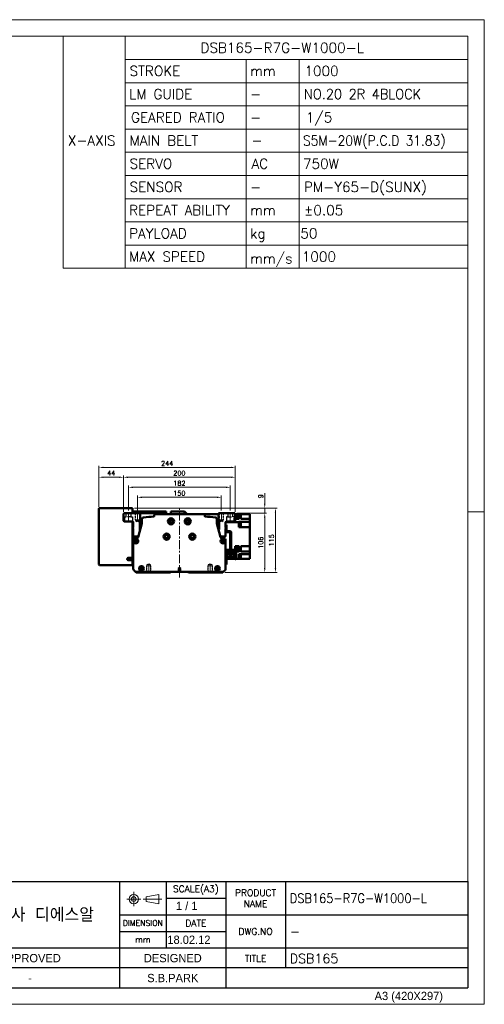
# Model space of a CAD drawing. Header units: millimetres. Extents: x 46891 to 51038, y 6223 to 10291.
# Tile 6 of 6: x 50207 to 51038, y 8529 to 10291. Entities that reach past the tile are written whole.
import ezdxf
from ezdxf.enums import TextEntityAlignment as Align

# ---------------------------------------------------------------- set-up
doc = ezdxf.new("R2010")
doc.units = ezdxf.units.MM
doc.header["$LTSCALE"] = 0.5
for name, pattern in [('CENTER', [50.8, 31.75, -6.35, 6.35, -6.35]), ('HIDDEN', [9.525, 6.35, -3.175]), ('HIDDENX2', [19.05, 12.7, -6.35])]:
    doc.linetypes.add(name, pattern=pattern)
doc.layers.get('0').update_dxf_attribs({"lineweight": 20})
for name, color, linetype, lineweight in [('1', 1, 'CENTER', 13), ('4', 4, 'Continuous', 13), ('외형선(ISO)', 7, 'Continuous', 50)]:
    doc.layers.add(name, color=color, linetype=linetype, lineweight=lineweight)
doc.layers.add('2', color=2, linetype='HIDDENX2')
doc.layers.add('3', color=3, linetype='Continuous')
doc.styles.add('ACISOGDT', font='amgdt.shx')
doc.styles.add('DSR TEXT', font='romans.shx', dxfattribs={"bigfont": 'whgtxt.shx'})
doc.styles.get("Standard").update_dxf_attribs({"font": 'romans.shx', "bigfont": 'whgtxt.shx'})
doc.dimstyles.new('DSR', dxfattribs={"dimscale": 2, "dimtxt": 3, "dimasz": 3, "dimexe": 0.5, "dimexo": 0.5, "dimgap": 0.5, "dimtad": 1, "dimdsep": 46, "dimtxsty": 'Standard', "dimcen": 2.5, "dimclrd": 4, "dimclre": 4, "dimclrt": 2, "dimadec": 0, "dimazin": 2, "dimtfac": 1, "dimtmove": 0, "dimatfit": 3, "dimfxl": 0, "dimlwd": -1, "dimlwe": -1, "dimarcsym": 0})

# ---------------------------------------------------------------- blocks, each defined once
blk = doc.blocks.new('A$C13F00394')
for p, q in [((109.11, 28.14), (105.34, 27.43)), ((105.34, 27.43), (105.34, 26.01)), ((109.11, 25.3), (109.11, 28.14)), ((-202.34, 25.67), (-191.42, 25.67)), ((-202.34, 25.3), (-191.42, 25.3)), ((105.34, 26.01), (109.11, 25.3))]:
    blk.add_line(p, q)
for radius in [1.42, 0.71]:
    blk.add_circle((101.56, 26.76), radius)
at = {"layer": '1'}
for p, q in [((103.69, 26.76), (99.44, 26.76)), ((101.56, 28.89), (101.56, 24.63)), ((104.41, 26.76), (110.04, 26.76))]:
    blk.add_line(p, q, dxfattribs=at)
at = {"layer": '3'}
for p, q in [((0, 32), (-207.68, 32)), ((0, 32), (202.32, 32)), ((0, 32), (0, 0)), ((43.43, 32), (43.43, 0)), ((97.32, 32), (97.32, 12)), ((111.32, 32), (111.32, 12)), ((129.32, 32), (129.32, 0)), ((147.32, 32), (147.32, 6)), ((202.32, 32), (202.32, 0)), ((0, 28), (25, 24)), ((43.43, 28), (0, 28)), ((25, 28), (25, 0)), ((34.7, 28), (34.7, 0)), ((111.32, 27), (129.32, 27)), ((43.43, 24), (0, 24)), ((97.32, 22), (202.32, 22)), ((43.43, 20), (0, 20)), ((43.43, 16), (0, 16)), ((97.32, 17), (129.32, 17)), ((0, 12), (129.32, 12)), ((97.32, 12), (97.32, 0)), ((129.32, 12), (202.32, 12)), ((43.43, 8), (0, 8)), ((97.32, 6), (43.43, 6)), ((129.32, 6), (97.32, 6)), ((202.32, 6), (129.32, 6)), ((43.43, 4), (0, 4)), ((0, 0), (202.32, 0))]:
    blk.add_line(p, q, dxfattribs=at)
at = {"color": 0, "style": 'DSR TEXT'}
for s, height, p in [('조립 치수 허용차', 2, (11.97, 29.02)), ('등급', 1.5, (20.77, 25.52)), ('정밀급', 1.5, (27.18, 25.37)), ('보통급', 1.3, (36.41, 25.38)), ('치수 구분', 1.5, (0.69, 24.78)), (' 0.5 초과 6 이하', 1.6, (0.56, 21.19)), (' 6 초과 30 이하', 1.6, (0.49, 17.19)), (' 30 초과 120 이하', 1.6, (0.49, 13.19)), (' 120 초과 315 이하', 1.6, (0.49, 9.19)), (' 315 초과 1000 이하', 1.6, (0.49, 5.19)), (' 1000 초과 2000 이하', 1.6, (0.49, 1.19))]:
    blk.add_text(s, height=height, dxfattribs=at).set_placement(p)
at = {"color": 7, "style": 'ACISOGDT'}
for s, p in [('APPROVED', (70.28, 8.93)), ('DESIGNED', (113.35, 8.93))]:
    blk.add_text(s, height=2.5, dxfattribs=at).set_placement(p, align=Align.MIDDLE_CENTER)
at = {"color": 7, "attachment_point": 5, "style": 'DSR TEXT'}
for s, insert, char_height in [('SCALE(A3)', (120.32, 29.5), 2), ('PRODUCT\\PNAME', (138.32, 27), 2), ('주식회사 디에스알', (70.37, 22), 4.2), ('DIMENSION', (104.32, 19.5), 1.7), ('DATE', (120.32, 19.5), 2), ('DWG.NO', (138.32, 17), 2), ('mm', (104.32, 14.5), 1.8), ('TITLE', (138.32, 8.83), 2)]:
    blk.add_mtext(s, dxfattribs=dict(at, insert=insert, char_height=char_height))
at = {"color": 0, "char_height": 1.6, "attachment_point": 5, "style": 'DSR TEXT'}
for s, insert in [('%%P0.05', (29.85, 22)), ('%%P0.1', (39.07, 22)), ('%%P0.1', (29.85, 18)), ('%%P0.2', (39.07, 18)), ('%%P0.15', (29.85, 14)), ('%%P0.3', (39.07, 14)), ('%%P0.2', (29.85, 10)), ('%%P0.5', (39.07, 10)), ('%%P0.3', (29.85, 6)), ('%%P0.8', (39.07, 6)), ('%%P0.5', (29.85, 2)), ('%%P1.2', (39.07, 2))]:
    blk.add_mtext(s, dxfattribs=dict(at, insert=insert))
at = {"layer": '4', "color": 0, "style": 'DSR TEXT'}
blk.add_text('NOTE', height=3, dxfattribs=at).set_placement((-202.39, 26.38))
blk = doc.blocks.new('A$C1C1952E1')
for p, q in [((293, 292), (293, 222)), ((311.67, 292), (311.67, 222)), ((311.67, 285), (415, 285)), ((348.18, 285), (348.18, 222)), ((364.13, 285), (364.13, 222)), ((311.67, 278), (415, 278)), ((311.67, 271), (415, 271)), ((311.67, 264), (415, 264)), ((311.67, 257), (415, 257)), ((311.67, 250), (415, 250)), ((311.67, 243), (415, 243)), ((311.67, 236), (415, 236)), ((311.67, 229), (415, 229)), ((293, 222), (415, 222))]:
    blk.add_line(p, q)
at = {"color": 1}
blk.add_lwpolyline([(0, 0), (420, 0), (420, 297), (0, 297)], close=True, dxfattribs=at)
at = {"color": 3}
blk.add_lwpolyline([(5, 5), (415, 5), (415, 292), (5, 292)], close=True, dxfattribs=at)
at = {"color": 7, "style": 'ACISOGDT'}
blk.add_text('A3 (420X297)', height=2.5, dxfattribs=at).set_placement((386.91, 1.28))
blk = doc.blocks.new('A$C1E181772')
at = {"layer": '외형선(ISO)'}
for p, q in [((17.4, 71), (17.4, 59.6)), ((19, 71), (17.4, 71)), ((9, 22), (9, 57.5)), ((10.6, 57.5), (10.6, 22)), ((11.1, 59.6), (16.9, 59.6)), ((16.9, 58), (11.1, 58)), ((17.4, 59.6), (18.9, 59.6)), ((1.6, 25), (0, 25)), ((0, 22), (0, 25)), ((0, 22), (0, 12)), ((1.6, 25), (1.6, 22)), ((1.6, 12.1), (1.6, 22)), ((3.3, 26.5), (3.3, 14.1)), ((7, 26.5), (3.3, 26.5)), ((7, 17.1), (7, 26.5)), ((7, 18.1), (13, 18.1)), ((13, 17.8), (7, 17.8)), ((10.6, 22), (9, 22)), ((16.7, 26.5), (13, 26.5)), ((13, 26.5), (13, 17.1)), ((16.7, 14.1), (16.7, 26.5)), ((2, 10), (16.9, 10)), ((17, 11.6), (2.1, 11.6)), ((3.3, 11.6), (3.3, 14.1)), ((5.3, 14.1), (3.3, 14.1)), ((14.7, 14.1), (5.3, 14.1)), ((7, 17.1), (13, 17.1)), ((16.7, 14.1), (14.7, 14.1)), ((16.7, 14.1), (16.7, 11.6)), ((17.4, 9.5), (17.4, 3)), ((17.4, 0), (17.4, 3)), ((17.4, 0), (19, 0))]:
    blk.add_line(p, q, dxfattribs=at)
for centre, radius, start, end in [((11.1, 57.5), 2.1, 90, 180), ((11.1, 57.5), 0.5, 90, 180), ((16.9, 60.1), 0.5, 270, 0), ((16.9, 60.1), 2.1, 270, 346.2259), ((2, 12), 2, 179.9999, 269.9999), ((2.1, 12.1), 0.5, 179.9999, 269.9999), ((16.9, 9.5), 0.5, 359.9999, 89.9999), ((17, 9.6), 2, 0.2454, 89.9999)]:
    blk.add_arc(centre, radius, start, end, dxfattribs=at)
blk = doc.blocks.new('*D83')
at = {"color": 1, "linetype": 'ByBlock'}
for p, q in [((50417.5, 9412.8), (50417.5, 9439.2)), ((50559.7, 9436.2), (50425.3, 9436.2)), ((50567.5, 9412.8), (50567.5, 9439.2))]:
    blk.add_line(p, q, dxfattribs=at)
at = {"color": 1}
for points in [[(50425.3, 9437.5), (50425.3, 9434.9), (50417.5, 9436.2)], [(50559.7, 9437.5), (50559.7, 9434.9), (50567.5, 9436.2)]]:
    blk.add_solid(points, dxfattribs=at)
at = {"layer": 'Defpoints', "color": 0}
for p in [(50417.5, 9436.2), (50417.5, 9409.2), (50567.5, 9409.2)]:
    blk.add_point(p, dxfattribs=at)
at = {"color": 3, "insert": (50492.5, 9443.4), "char_height": 8.4, "attachment_point": 5, "style": 'DSR TEXT'}
blk.add_mtext('150', dxfattribs=at)
blk = doc.blocks.new('*D84')
at = {"color": 1, "linetype": 'ByBlock'}
for p, q in [((50401.5, 9412.4), (50401.5, 9457.1)), ((50575.7, 9454.1), (50409.3, 9454.1)), ((50583.5, 9412.4), (50583.5, 9457.1))]:
    blk.add_line(p, q, dxfattribs=at)
at = {"color": 1}
for points in [[(50409.3, 9455.4), (50409.3, 9452.8), (50401.5, 9454.1)], [(50575.7, 9455.4), (50575.7, 9452.8), (50583.5, 9454.1)]]:
    blk.add_solid(points, dxfattribs=at)
at = {"layer": 'Defpoints', "color": 0}
for p in [(50401.5, 9454.1), (50401.5, 9408.8), (50583.5, 9408.8)]:
    blk.add_point(p, dxfattribs=at)
at = {"color": 3, "insert": (50492.5, 9461.3), "char_height": 8.4, "attachment_point": 5, "style": 'DSR TEXT'}
blk.add_mtext('182', dxfattribs=at)
blk = doc.blocks.new('*D85')
at = {"color": 1, "linetype": 'ByBlock'}
for p, q in [((50392.5, 9410.4), (50392.5, 9475.1)), ((50584.7, 9472.1), (50400.3, 9472.1)), ((50592.5, 9410.4), (50592.5, 9475.1))]:
    blk.add_line(p, q, dxfattribs=at)
at = {"color": 1}
for points in [[(50400.3, 9473.4), (50400.3, 9470.8), (50392.5, 9472.1)], [(50584.7, 9473.4), (50584.7, 9470.8), (50592.5, 9472.1)]]:
    blk.add_solid(points, dxfattribs=at)
at = {"layer": 'Defpoints', "color": 0}
for p in [(50392.5, 9472.1), (50392.5, 9406.8), (50592.5, 9406.8)]:
    blk.add_point(p, dxfattribs=at)
at = {"color": 3, "insert": (50492.5, 9479.3), "char_height": 8.4, "attachment_point": 5, "style": 'DSR TEXT'}
blk.add_mtext('200', dxfattribs=at)
blk = doc.blocks.new('*D86')
at = {"color": 1, "linetype": 'ByBlock'}
for p, q in [((50348.5, 9419.4), (50348.5, 9475.1)), ((50384.7, 9472.1), (50356.3, 9472.1)), ((50392.5, 9410.4), (50392.5, 9475.1))]:
    blk.add_line(p, q, dxfattribs=at)
at = {"color": 1}
for points in [[(50356.3, 9473.4), (50356.3, 9470.8), (50348.5, 9472.1)], [(50384.7, 9473.4), (50384.7, 9470.8), (50392.5, 9472.1)]]:
    blk.add_solid(points, dxfattribs=at)
at = {"layer": 'Defpoints', "color": 0}
for p in [(50348.5, 9472.1), (50348.5, 9415.8), (50392.5, 9406.8)]:
    blk.add_point(p, dxfattribs=at)
at = {"color": 3, "insert": (50370.5, 9479.3), "char_height": 8.4, "attachment_point": 5, "style": 'DSR TEXT'}
blk.add_mtext('44', dxfattribs=at)
blk = doc.blocks.new('*D87')
at = {"color": 1, "linetype": 'ByBlock'}
for p, q in [((50348.5, 9419.4), (50348.5, 9492.6)), ((50356.3, 9489.6), (50584.7, 9489.6)), ((50592.5, 9410.4), (50592.5, 9492.6))]:
    blk.add_line(p, q, dxfattribs=at)
at = {"color": 1}
for points in [[(50356.3, 9490.9), (50356.3, 9488.3), (50348.5, 9489.6)], [(50584.7, 9490.9), (50584.7, 9488.3), (50592.5, 9489.6)]]:
    blk.add_solid(points, dxfattribs=at)
at = {"layer": 'Defpoints', "color": 0}
for p in [(50592.5, 9489.6), (50348.5, 9415.8), (50592.5, 9406.8)]:
    blk.add_point(p, dxfattribs=at)
at = {"color": 3, "insert": (50470.5, 9496.8), "char_height": 8.4, "attachment_point": 5, "style": 'DSR TEXT'}
blk.add_mtext('244', dxfattribs=at)
blk = doc.blocks.new('*D88')
at = {"color": 1, "linetype": 'ByBlock'}
for p, q in [((50595.1, 9407.8), (50648.2, 9407.8)), ((50645.2, 9400), (50645.2, 9309.6)), ((50573.6, 9301.8), (50648.2, 9301.8))]:
    blk.add_line(p, q, dxfattribs=at)
at = {"color": 1}
for points in [[(50643.9, 9400), (50646.5, 9400), (50645.2, 9407.8)], [(50643.9, 9309.6), (50646.5, 9309.6), (50645.2, 9301.8)]]:
    blk.add_solid(points, dxfattribs=at)
at = {"layer": 'Defpoints', "color": 0}
for p in [(50591.5, 9407.8), (50570, 9301.8), (50645.2, 9301.8)]:
    blk.add_point(p, dxfattribs=at)
at = {"color": 3, "insert": (50638, 9354.8), "char_height": 8.4, "attachment_point": 5, "rotation": 90, "style": 'DSR TEXT'}
blk.add_mtext('106', dxfattribs=at)
blk = doc.blocks.new('*D89')
at = {"color": 1, "linetype": 'ByBlock'}
for p, q in [((50645.2, 9424.6), (50645.2, 9443.6)), ((50412.1, 9416.8), (50648.2, 9416.8)), ((50645.2, 9407.8), (50645.2, 9416.8)), ((50595.1, 9407.8), (50648.2, 9407.8)), ((50645.2, 9400), (50645.2, 9392.2))]:
    blk.add_line(p, q, dxfattribs=at)
at = {"color": 1}
for points in [[(50643.9, 9424.6), (50646.5, 9424.6), (50645.2, 9416.8)], [(50643.9, 9400), (50646.5, 9400), (50645.2, 9407.8)]]:
    blk.add_solid(points, dxfattribs=at)
at = {"layer": 'Defpoints', "color": 0}
for p in [(50408.5, 9416.8), (50645.2, 9416.8), (50591.5, 9407.8)]:
    blk.add_point(p, dxfattribs=at)
at = {"color": 3, "insert": (50638, 9438), "char_height": 8.4, "attachment_point": 5, "rotation": 90, "style": 'DSR TEXT'}
blk.add_mtext('9', dxfattribs=at)
blk = doc.blocks.new('*D90')
at = {"color": 1, "linetype": 'ByBlock'}
for p, q in [((50412.1, 9416.8), (50667.4, 9416.8)), ((50664.4, 9409), (50664.4, 9309.6)), ((50573.6, 9301.8), (50667.4, 9301.8))]:
    blk.add_line(p, q, dxfattribs=at)
at = {"color": 1}
for points in [[(50663.1, 9409), (50665.7, 9409), (50664.4, 9416.8)], [(50663.1, 9309.6), (50665.7, 9309.6), (50664.4, 9301.8)]]:
    blk.add_solid(points, dxfattribs=at)
at = {"layer": 'Defpoints', "color": 0}
for p in [(50408.5, 9416.8), (50570, 9301.8), (50664.4, 9301.8)]:
    blk.add_point(p, dxfattribs=at)
at = {"color": 3, "insert": (50657.2, 9359.3), "char_height": 8.4, "attachment_point": 5, "rotation": 90, "style": 'DSR TEXT'}
blk.add_mtext('115', dxfattribs=at)

msp = doc.modelspace()

# ---------------------------------------------------------------- linework, layer by layer
at = {"color": 1, "linetype": 'CENTER'}
for p, q in [((50417.53756, 9409.24871), (50417.53756, 9390.68401)), ((50567.53756, 9409.24871), (50567.53756, 9390.68401)), ((50437.53756, 9300.37762), (50437.53756, 9318.94232)), ((50547.53756, 9300.37762), (50547.53756, 9318.94232))]:
    msp.add_line(p, q, dxfattribs=at)
at = {"color": 1}
msp.add_line((51038.06932, 9409.88267), (51008.40982, 9409.88267), dxfattribs=at)
at = {"color": 2, "linetype": 'HIDDEN'}
for p, q in [((50413.53756, 9407.81317), (50413.53756, 9395.81317)), ((50414.13756, 9407.21317), (50413.53756, 9407.81317)), ((50413.53756, 9395.81317), (50421.53756, 9395.81317)), ((50413.53756, 9395.81317), (50414.13756, 9394.77393)), ((50414.13756, 9407.21317), (50420.93756, 9407.21317)), ((50414.13756, 9407.21317), (50414.13756, 9393.81317)), ((50414.13756, 9393.81317), (50420.93756, 9393.81317)), ((50414.13756, 9393.81317), (50417.53756, 9391.85017)), ((50420.93756, 9393.81317), (50417.53756, 9391.85017)), ((50420.93756, 9407.21317), (50421.53756, 9407.81317)), ((50420.93756, 9407.21317), (50420.93756, 9393.81317)), ((50421.53756, 9395.81317), (50420.93756, 9394.77393)), ((50421.53756, 9407.81317), (50421.53756, 9395.81317)), ((50563.53756, 9407.81317), (50563.53756, 9395.81317)), ((50564.13756, 9407.21317), (50563.53756, 9407.81317)), ((50563.53756, 9395.81317), (50571.53756, 9395.81317)), ((50563.53756, 9395.81317), (50564.13756, 9394.77393)), ((50564.13756, 9407.21317), (50570.93756, 9407.21317)), ((50564.13756, 9407.21317), (50564.13756, 9393.81317)), ((50564.13756, 9393.81317), (50570.93756, 9393.81317)), ((50564.13756, 9393.81317), (50567.53756, 9391.85017)), ((50570.93756, 9393.81317), (50567.53756, 9391.85017)), ((50570.93756, 9407.21317), (50571.53756, 9407.81317)), ((50570.93756, 9407.21317), (50570.93756, 9393.81317)), ((50571.53756, 9395.81317), (50570.93756, 9394.77393)), ((50571.53756, 9407.81317), (50571.53756, 9395.81317)), ((50433.53756, 9313.81317), (50434.13756, 9314.8524)), ((50433.53756, 9313.81317), (50441.53756, 9313.81317)), ((50433.53756, 9301.81317), (50433.53756, 9313.81317)), ((50434.13756, 9302.41317), (50433.53756, 9301.81317)), ((50434.13756, 9315.81317), (50437.53756, 9317.77616)), ((50434.13756, 9315.81317), (50440.93756, 9315.81317)), ((50434.13756, 9302.41317), (50434.13756, 9315.81317)), ((50434.13756, 9302.41317), (50440.93756, 9302.41317)), ((50440.93756, 9315.81317), (50437.53756, 9317.77616)), ((50440.93756, 9302.41317), (50440.93756, 9315.81317)), ((50441.53756, 9313.81317), (50440.93756, 9314.8524)), ((50440.93756, 9302.41317), (50441.53756, 9301.81317)), ((50441.53756, 9301.81317), (50441.53756, 9313.81317)), ((50543.53756, 9313.81317), (50544.13756, 9314.8524)), ((50551.53756, 9313.81317), (50543.53756, 9313.81317)), ((50543.53756, 9301.81317), (50543.53756, 9313.81317)), ((50544.13756, 9302.41317), (50543.53756, 9301.81317)), ((50544.13756, 9315.81317), (50547.53756, 9317.77616)), ((50550.93756, 9315.81317), (50544.13756, 9315.81317)), ((50544.13756, 9302.41317), (50544.13756, 9315.81317)), ((50550.93756, 9302.41317), (50544.13756, 9302.41317)), ((50550.93756, 9315.81317), (50547.53756, 9317.77616)), ((50550.93756, 9302.41317), (50550.93756, 9315.81317)), ((50551.53756, 9313.81317), (50550.93756, 9314.8524)), ((50550.93756, 9302.41317), (50551.53756, 9301.81317)), ((50551.53756, 9301.81317), (50551.53756, 9313.81317))]:
    msp.add_line(p, q, dxfattribs=at)
at = {"layer": '1'}
for p, q in [((50401.53756, 9391.81317), (50401.53756, 9408.81317)), ((50492.53756, 9292.81317), (50492.53756, 9415.81317)), ((50583.53756, 9391.81317), (50583.53756, 9408.81317))]:
    msp.add_line(p, q, dxfattribs=at)
at = {"layer": '2'}
for p, q in [((50394.53756, 9401.31317), (50397.28756, 9401.31317)), ((50394.53756, 9392.81317), (50394.53756, 9401.31317)), ((50397.28756, 9401.31317), (50397.28756, 9407.81317)), ((50405.78756, 9401.31317), (50397.28756, 9401.31317)), ((50405.78756, 9407.81317), (50405.78756, 9401.31317)), ((50405.78756, 9401.31317), (50408.53756, 9401.31317)), ((50408.53756, 9401.31317), (50408.53756, 9392.81317)), ((50579.28756, 9401.31317), (50576.53756, 9401.31317)), ((50576.53756, 9401.31317), (50576.53756, 9392.81317)), ((50579.28756, 9407.81317), (50579.28756, 9401.31317)), ((50579.28756, 9401.31317), (50587.78756, 9401.31317)), ((50587.78756, 9401.31317), (50587.78756, 9407.81317)), ((50590.53756, 9401.31317), (50587.78756, 9401.31317)), ((50590.53756, 9392.81317), (50590.53756, 9401.31317)), ((50492.53756, 9310.31532), (50490.03756, 9308.81317)), ((50490.03756, 9308.81317), (50490.03756, 9302.81316)), ((50495.03756, 9308.81317), (50490.03756, 9308.81317)), ((50495.03756, 9308.81317), (50492.53756, 9310.31532)), ((50495.03756, 9302.81316), (50495.03756, 9308.81317))]:
    msp.add_line(p, q, dxfattribs=at)
at = {"layer": '3'}
for p in [(51008.40982, 8748.47582), (49808.28287, 8558.65502)]:
    msp.add_line(p, (51008.40982, 8558.65502), dxfattribs=at)
at = {"layer": '외형선(ISO)'}
for p, q in [((50348.53756, 9315.81317), (50348.53756, 9415.81317)), ((50349.53756, 9416.81317), (50408.53756, 9416.81317)), ((50408.53756, 9415.81317), (50408.53756, 9416.81317)), ((50408.53756, 9407.81317), (50408.53756, 9415.81317)), ((50408.53756, 9410.81317), (50415.53756, 9410.81317)), ((50415.53756, 9410.81317), (50415.53756, 9407.81317)), ((50455.53756, 9410.81317), (50415.53756, 9410.81317)), ((50455.53756, 9407.86538), (50455.53756, 9410.81317)), ((50455.53756, 9410.81317), (50455.53756, 9407.86538)), ((50455.53756, 9410.81317), (50468.53756, 9410.81317)), ((50468.53756, 9410.81317), (50468.53756, 9407.86538)), ((50477.08756, 9410.81317), (50477.08756, 9405.81317)), ((50477.08756, 9410.81317), (50501.53756, 9410.81317)), ((50501.53756, 9405.81317), (50501.53756, 9410.81317)), ((50506.53756, 9405.81317), (50501.53756, 9410.81317)), ((50392.53756, 9406.81317), (50393.53756, 9407.81317)), ((50392.53756, 9393.81317), (50392.53756, 9406.81317)), ((50393.53756, 9392.81317), (50392.53756, 9393.81317)), ((50393.53756, 9407.81317), (50422.53756, 9407.81317)), ((50409.03756, 9392.81317), (50393.53756, 9392.81317)), ((50408.53756, 9327.81317), (50408.53756, 9392.81317)), ((50410.03756, 9385.31317), (50410.03756, 9391.81317)), ((50415.53756, 9407.86538), (50455.53756, 9407.86538)), ((50422.53756, 9407.81317), (50422.53756, 9393.1377)), ((50422.53756, 9394.66817), (50425.53756, 9394.66817)), ((50425.53756, 9389.49884), (50425.53756, 9397.27629)), ((50447.31015, 9402.30045), (50447.31015, 9403.81317)), ((50449.31015, 9405.81317), (50535.76497, 9405.81317)), ((50455.53756, 9405.81317), (50455.53756, 9407.86538)), ((50455.53756, 9405.81317), (50455.53756, 9407.86538)), ((50455.53756, 9407.86538), (50468.53756, 9407.86538)), ((50468.53756, 9407.86538), (50468.53756, 9405.81317)), ((50562.53756, 9405.81317), (50535.76497, 9405.81317)), ((50537.76497, 9403.81317), (50537.76497, 9402.30045)), ((50559.53756, 9397.27629), (50559.53756, 9389.49884)), ((50559.53756, 9391.47935), (50563.35419, 9391.47935)), ((50562.53756, 9393.1377), (50562.53756, 9407.81317)), ((50562.53756, 9407.81317), (50591.53756, 9407.81317)), ((50575.03756, 9391.81317), (50575.03756, 9385.31317)), ((50575.03756, 9391.47935), (50599.03756, 9391.47935)), ((50591.53756, 9392.81317), (50576.03756, 9392.81317)), ((50591.53756, 9407.81317), (50592.53756, 9406.81317)), ((50592.53756, 9393.81317), (50591.53756, 9392.81317)), ((50592.53756, 9406.81317), (50592.53756, 9393.81317)), ((50592.53756, 9406.03306), (50593.53756, 9406.03306)), ((50592.53756, 9398.43306), (50593.53756, 9398.43306)), ((50594.53756, 9397.3741), (50592.53756, 9397.3741)), ((50593.53756, 9398.43306), (50593.53756, 9406.03306)), ((50594.53756, 9405.81317), (50593.53756, 9405.81317)), ((50593.53756, 9405.73306), (50596.13756, 9405.73306)), ((50593.53756, 9398.73306), (50596.13756, 9398.73306)), ((50594.53756, 9405.81317), (50599.53756, 9405.81317)), ((50594.53756, 9405.81317), (50594.53756, 9405.73306)), ((50594.53756, 9397.41317), (50594.53756, 9398.73306)), ((50594.53756, 9397.41317), (50594.53756, 9397.3741)), ((50594.53756, 9397.41317), (50599.53756, 9397.41317)), ((50596.13756, 9398.73306), (50596.13756, 9405.73306)), ((50599.03756, 9392.18028), (50618.53756, 9392.18028)), ((50599.03756, 9392.18028), (50599.03756, 9392.14583)), ((50599.03756, 9391.47935), (50599.03756, 9392.14583)), ((50599.03756, 9391.47935), (50599.03756, 9382.51317)), ((50599.53756, 9405.81317), (50602.53756, 9405.81317)), ((50599.53756, 9405.81317), (50599.53756, 9397.41317)), ((50618.53756, 9405.81317), (50602.53756, 9405.81317)), ((50602.53756, 9397.41317), (50602.53756, 9405.81317)), ((50602.53756, 9397.41317), (50618.53756, 9397.41317)), ((50618.53756, 9401.41317), (50618.53756, 9405.81317)), ((50618.53756, 9401.41317), (50618.53756, 9397.41317)), ((50618.53756, 9397.25701), (50618.53756, 9397.41317)), ((50618.53756, 9397.25701), (50618.53756, 9392.18028)), ((50618.53756, 9387.01317), (50618.53756, 9392.18028)), ((50410.53756, 9384.81317), (50410.03756, 9385.31317)), ((50410.03756, 9384.31317), (50410.53756, 9384.81317)), ((50410.03756, 9383.31317), (50410.03756, 9384.31317)), ((50410.53756, 9382.81317), (50410.03756, 9383.31317)), ((50410.03756, 9382.31317), (50410.53756, 9382.81317)), ((50410.03756, 9381.31317), (50410.03756, 9382.31317)), ((50410.53756, 9380.81317), (50410.03756, 9381.31317)), ((50410.03756, 9380.31317), (50410.53756, 9380.81317)), ((50410.03756, 9366.81317), (50410.03756, 9380.31317)), ((50418.7772, 9364.73623), (50425.4709, 9389.13986)), ((50421.53756, 9390.1377), (50421.53756, 9378.81317)), ((50425.53756, 9389.81317), (50421.53756, 9389.81317)), ((50421.53756, 9385.81317), (50424.55842, 9385.81317)), ((50559.60421, 9389.13986), (50566.29792, 9364.73623)), ((50563.53756, 9378.81317), (50563.53756, 9390.1377)), ((50575.03756, 9385.31317), (50574.53756, 9384.81317)), ((50574.53756, 9384.81317), (50575.03756, 9384.31317)), ((50575.03756, 9383.31317), (50574.53756, 9382.81317)), ((50574.53756, 9382.81317), (50575.03756, 9382.31317)), ((50575.03756, 9381.31317), (50574.53756, 9380.81317)), ((50574.53756, 9380.81317), (50575.03756, 9380.31317)), ((50575.03756, 9384.31317), (50575.03756, 9383.31317)), ((50575.03756, 9382.31317), (50575.03756, 9381.31317)), ((50575.03756, 9380.31317), (50575.03756, 9366.81317)), ((50599.53756, 9390.01174), (50599.03756, 9390.01174)), ((50599.53756, 9384.01174), (50599.03756, 9384.01174)), ((50599.03756, 9382.51317), (50618.53756, 9382.51317)), ((50599.53756, 9384.01174), (50599.53756, 9390.01174)), ((50600.23756, 9389.96174), (50599.53756, 9389.96174)), ((50600.23756, 9384.06174), (50599.53756, 9384.06174)), ((50600.23756, 9384.06174), (50600.23756, 9389.96174)), ((50602.23756, 9389.76174), (50600.23756, 9389.76174)), ((50602.23756, 9384.26174), (50600.23756, 9384.26174)), ((50602.23756, 9384.26174), (50602.23756, 9389.76174)), ((50618.53756, 9387.01317), (50618.53756, 9382.51317)), ((50618.53756, 9348.61317), (50618.53756, 9382.51317)), ((50410.03756, 9308.05581), (50410.03756, 9359.81317)), ((50417.53756, 9365.81317), (50411.03756, 9365.81317)), ((50413.03756, 9362.81317), (50415.97716, 9362.81317)), ((50574.03756, 9365.81317), (50567.53756, 9365.81317)), ((50569.09796, 9362.81317), (50572.03756, 9362.81317)), ((50575.03756, 9359.81317), (50575.03756, 9308.05581)), ((50575.03756, 9340.14698), (50577.33758, 9340.14698)), ((50581.03758, 9340.14698), (50583.43756, 9340.14698)), ((50585.03756, 9340.14698), (50587.03758, 9340.14698)), ((50590.73758, 9340.14698), (50592.43756, 9340.14698)), ((50594.53756, 9348.61459), (50592.53756, 9348.61459)), ((50592.53756, 9345.37647), (50592.53756, 9348.61459)), ((50592.53756, 9347.90255), (50593.53756, 9347.90255)), ((50592.53756, 9345.37647), (50592.53756, 9342.82862)), ((50592.53756, 9340.81336), (50592.53756, 9342.82862)), ((50593.53756, 9340.81336), (50593.53756, 9347.90255)), ((50593.53756, 9347.60255), (50596.13756, 9347.60255)), ((50594.03756, 9340.60255), (50596.13756, 9340.60255)), ((50594.03756, 9339.48853), (50594.53756, 9339.48853)), ((50594.53756, 9348.61459), (50594.53756, 9348.61317)), ((50594.53756, 9348.61317), (50599.53756, 9348.61317)), ((50594.53756, 9347.60255), (50594.53756, 9348.61317)), ((50594.53756, 9340.60255), (50594.53756, 9339.49122)), ((50594.53756, 9339.49122), (50594.53756, 9339.48853)), ((50594.53756, 9339.49122), (50599.53756, 9339.49122)), ((50596.13756, 9340.60255), (50596.13756, 9347.60255)), ((50599.53756, 9348.61317), (50599.53756, 9340.14698)), ((50599.53756, 9340.14698), (50602.53756, 9340.14698)), ((50599.53756, 9340.14698), (50599.53756, 9339.49122)), ((50618.53756, 9348.61317), (50602.53756, 9348.61317)), ((50602.53756, 9348.61317), (50602.53756, 9340.14698)), ((50602.53756, 9339.49122), (50602.53756, 9340.14698)), ((50602.53756, 9339.49122), (50618.53756, 9339.49122)), ((50618.53756, 9348.61317), (50618.53756, 9344.61317)), ((50618.53756, 9339.49122), (50618.53756, 9344.61317)), ((50618.53756, 9339.4805), (50618.53756, 9339.49122)), ((50618.53756, 9339.4805), (50618.53756, 9334.71317)), ((50408.53756, 9327.81317), (50401.03756, 9327.81317)), ((50401.03756, 9323.81317), (50408.53756, 9323.81317)), ((50408.53756, 9329.81317), (50410.03756, 9329.81317)), ((50408.53756, 9329.22082), (50410.03756, 9329.22082)), ((50408.53756, 9323.81317), (50408.53756, 9327.81317)), ((50408.53756, 9315.81317), (50408.53756, 9323.81317)), ((50408.53756, 9320.81317), (50410.03756, 9320.81317)), ((50575.03756, 9325.81317), (50599.03756, 9325.81317)), ((50592.53756, 9325.81317), (50592.53756, 9325.59327)), ((50592.53756, 9325.59327), (50593.53756, 9325.59327)), ((50593.53756, 9325.59327), (50593.53756, 9325.81317)), ((50599.03756, 9334.71317), (50618.53756, 9334.71317)), ((50599.03756, 9334.71317), (50599.03756, 9334.36932)), ((50599.03756, 9325.81317), (50599.03756, 9334.36932)), ((50599.53756, 9333.25223), (50599.03756, 9333.25223)), ((50599.53756, 9327.25223), (50599.03756, 9327.25223)), ((50599.03756, 9325.81317), (50618.53756, 9325.81317)), ((50599.53756, 9327.25223), (50599.53756, 9333.25223)), ((50600.23756, 9333.20223), (50599.53756, 9333.20223)), ((50600.23756, 9327.30223), (50599.53756, 9327.30223)), ((50600.23756, 9327.30223), (50600.23756, 9333.20223)), ((50602.23756, 9333.00223), (50600.23756, 9333.00223)), ((50602.23756, 9327.50223), (50600.23756, 9327.50223)), ((50602.23756, 9327.50223), (50602.23756, 9333.00223)), ((50618.53756, 9334.71317), (50618.53756, 9330.21317)), ((50618.53756, 9325.81317), (50618.53756, 9330.21317)), ((50408.53756, 9314.81317), (50349.53756, 9314.81317)), ((50408.53756, 9314.81317), (50408.53756, 9315.81317)), ((50414.03756, 9302.81317), (50410.91624, 9305.93449)), ((50415.03756, 9301.81317), (50414.03756, 9302.81317)), ((50571.03756, 9302.81316), (50414.03756, 9302.81317)), ((50477.39111, 9302.66672), (50476.53756, 9301.81317)), ((50508.53756, 9301.81317), (50507.68401, 9302.66672)), ((50571.03756, 9302.81316), (50570.03756, 9301.81317)), ((50574.15888, 9305.93449), (50571.03756, 9302.81316)), ((50476.53756, 9301.81317), (50415.03756, 9301.81317)), ((50570.03756, 9301.81317), (50508.53756, 9301.81317))]:
    msp.add_line(p, q, dxfattribs=at)
for centre, radius in [((50477.53756, 9393.31317), 5.5), ((50477.53756, 9393.31317), 3.3), ((50477.53756, 9393.31317), 2.4585), ((50507.53756, 9393.31317), 5.5), ((50507.53756, 9393.31317), 3.3), ((50507.53756, 9393.31317), 2.4585), ((50414.53756, 9357.81317), 4.25), ((50414.53756, 9357.81317), 2.25), ((50469.53756, 9365.81317), 5.5), ((50469.53756, 9365.81317), 3.3), ((50469.53756, 9365.81317), 2.9585), ((50515.53756, 9365.81317), 5.5), ((50515.53756, 9365.81317), 3.3), ((50515.53756, 9365.81317), 2.9585), ((50570.53756, 9357.81317), 4.25), ((50570.53756, 9357.81317), 2.25), ((50401.03756, 9325.81317), 1.2295), ((50424.53756, 9308.81317), 4.25), ((50424.53756, 9308.81317), 2.25), ((50560.53756, 9308.81317), 4.25), ((50560.53756, 9308.81317), 2.25)]:
    msp.add_circle(centre, radius, dxfattribs=at)
for centre, radius, start, end in [((50349.53756, 9415.81317), 1, 90, 180), ((50409.03756, 9391.81317), 1, 0, 90), ((50426.53756, 9390.1377), 5, 143.13010235, 180), ((50428.53756, 9397.27629), 3, 95.80911533, 180), ((50478.53756, 8905.81317), 497, 93.6564443, 95.80911533), ((50446.81015, 9402.30045), 0.5, 273.65644439, 0), ((50449.31015, 9403.81317), 2, 89.99999994, 180), ((50535.76497, 9403.81317), 2, 0, 89.99999994), ((50538.26497, 9402.30045), 0.5, 180, 266.3435556), ((50506.53756, 8905.81317), 497, 84.19088456, 86.34355559), ((50556.53756, 9397.27629), 3, 0, 84.19088457), ((50558.53756, 9390.1377), 5, 0, 36.86989765), ((50576.03756, 9391.81317), 1, 90, 180), ((50422.53756, 9378.81317), 1, 180, 260.24123115), ((50424.53756, 9389.49884), 1, 338.96248892, 0), ((50560.53756, 9389.49884), 1, 180, 201.03751097), ((50562.53756, 9378.81317), 1, 279.75882445, 0), ((50411.03756, 9366.81317), 1, 180, 270), ((50413.03756, 9359.81317), 3, 89.99999994, 180), ((50414.53756, 9357.81317), 1.5, 41.40962211, 318.59037789), ((50416.03756, 9359.13604), 0.5, 221.40962211, 335.37911493), ((50416.03756, 9356.49029), 0.5, 24.62090608, 138.59037789), ((50414.53756, 9357.81317), 1.621, 328.98236195, 31.01763805), ((50415.97716, 9365.81317), 3, 269.99999994, 338.96248892), ((50417.53756, 9362.81317), 3, 61.42735458, 90), ((50567.53756, 9362.81317), 3, 90, 118.57262696), ((50569.09796, 9365.81317), 3, 201.03751097, 269.99999994), ((50569.03756, 9359.13604), 0.5, 204.62089557, 318.59037789), ((50569.03756, 9356.49029), 0.5, 41.40962211, 155.37910442), ((50570.53756, 9357.81317), 1.5, 221.40962211, 138.59037789), ((50572.03756, 9359.81317), 3, 0, 89.99999994), ((50574.03756, 9366.81317), 1, 270, 0), ((50401.03756, 9325.81317), 2, 90, 270), ((50349.53756, 9315.81317), 1, 180, 270), ((50413.03756, 9308.05581), 3, 180, 224.99999995), ((50424.53756, 9308.81317), 1.6, 134.4153086, 45.5846914), ((50423.06787, 9310.31317), 0.5, 314.4153086, 55.46539163), ((50426.00725, 9310.31317), 0.5, 124.5346146, 225.5846914), ((50477.74467, 9302.31317), 0.5, 90, 135), ((50507.33045, 9302.31317), 0.5, 45, 90), ((50560.53756, 9308.81317), 1.6, 134.4153086, 45.5846914), ((50559.06787, 9310.31317), 0.5, 314.4153086, 55.4653777), ((50562.00725, 9310.31317), 0.5, 124.53462853, 225.5846914), ((50572.03756, 9308.05581), 3, 314.99999994, 0)]:
    msp.add_arc(centre, radius, start, end, dxfattribs=at)

# ---------------------------------------------------------------- block references
at = {"xscale": 5.931900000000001, "yscale": 5.931900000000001, "zscale": 5.931900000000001}
for name, p in [('A$C1C1952E1', (48546.67132, 8528.99552)), ('A$C13F00394', (49808.28288, 8558.65502))]:
    msp.add_blockref(name, p, dxfattribs=at)
at = {"xscale": -1}
msp.add_blockref('A$C1E181772', (50594.03759, 9315.81333), dxfattribs=at)

# ---------------------------------------------------------------- texts
at = {"color": 3, "style": 'DSR TEXT'}
for s, height, p in [('DSB165-R7G-W1000-L', 17.8273368, (50530.12698, 10231.6836)), ('STROKE', 17.827337, (50403.31091, 10190.1603)), ('LM GUIDE', 17.827337, (50402.46199, 10148.637)), ('X-AXIS', 17.827337, (50292.71252, 10065.5904)), ('MAIN BELT', 17.827337, (50403.31091, 10065.5904)), ('SERVO', 17.827337, (50403.31091, 10024.0671)), ('SENSOR', 17.827337, (50403.31091, 9982.5438)), ('REPEAT ABILITY', 17.8273368, (50402.46199, 9941.0205)), ('PAYLOAD', 17.827337, (50402.46199, 9899.4972)), ('MAX SPEED', 17.827337, (50402.46199, 9857.9739))]:
    msp.add_text(s, height=height, dxfattribs=at).set_placement(p)
at = {"color": 7, "style": 'DSR TEXT'}
for s, height, p in [('mm', 17.827337, (50619.05026, 10190.1603)), ('1000', 17.827337, (50716.22243, 10190.1603)), ('-', 17.82734, (50619.05026, 10148.637)), ('-', 17.82734, (50619.05026, 10107.1137)), ('-', 17.82734, (50621.59703, 10065.5904)), ('AC', 17.827337, (50621.59703, 10024.0671)), ('750W', 17.827337, (50713.67567, 10024.0671)), ('-', 17.82734, (50619.05026, 9982.5438)), ('PM-Y65-D(SUNX)', 17.8273368, (50715.37351, 9982.5438)), ('mm', 17.827337, (50619.05026, 9941.0205)), ('±0.05', 17.827337, (50715.37351, 9941.0205)), ('kg', 17.827337, (50619.05026, 9899.4972)), ('50', 17.827337, (50708.95049, 9899.4972)), ('mm/s', 17.827337, (50619.05026, 9854.57822)), ('1000', 17.827337, (50711.49725, 9857.9739))]:
    msp.add_text(s, height=height, dxfattribs=at).set_placement(p)
for s, width, p in [('NO.20 2R 4BLOCK', 0.95, (50715.37351, 10148.637)), ('S5M-20W(P.C.D 31.83)', 0.9, (50713.67567, 10065.5904))]:
    msp.add_text(s, height=17.8273368, dxfattribs=dict(at, width=width)).set_placement(p)
at = {"color": 2, "style": 'DSR TEXT', "width": 0.9}
msp.add_text('DSB165-R7G-W1000-L', height=16.60932, dxfattribs=at).set_placement((50689.92945, 8710.40283))
at = {"color": 2}
for s, height, style, p in [('1 / 1', 14.82975, 'ACISOGDT', (50486.332, 8697.63096)), ('18.02.12', 14.82975, 'ACISOGDT', (50470.92073, 8637.10161)), ('-', 16.60932, 'DSR TEXT', (50689.92945, 8651.08383)), ('DSB165', 16.60932, 'DSR TEXT', (50689.92945, 8602.59245))]:
    msp.add_text(s, height=height, dxfattribs=dict(at, style=style)).set_placement(p)
at = {"color": 2, "style": 'ACISOGDT'}
for s, p in [('S.B.PARK', (50480.64156, 8576.00699)), ('-', (50225.19427, 8576.00699))]:
    msp.add_text(s, height=14.82975, dxfattribs=at).set_placement(p, align=Align.MIDDLE_CENTER)
at = {"color": 3, "insert": (50405.85767, 10124.94104), "char_height": 17.8273368, "attachment_point": 1, "style": 'DSR TEXT'}
msp.add_mtext('GEARED RATIO', dxfattribs=at)
at = {"color": 7, "insert": (50718.76919, 10124.94104), "char_height": 17.827337, "attachment_point": 1, "style": 'DSR TEXT'}
msp.add_mtext('1/5', dxfattribs=at)

# ---------------------------------------------------------------- dimensions: what is measured, and where the dimension line sits
for base, p1, p2, angle, picture, middle in [((50592.53756, 9489.61196), (50348.53756, 9415.81317), (50592.53756, 9406.81317), 180, '*D87', (50470.53756, 9496.81196)), ((50348.53756, 9472.07507), (50392.53756, 9406.81317), (50348.53756, 9415.81317), 180, '*D86', (50370.53756, 9479.27507)), ((50392.53756, 9472.07507), (50592.53756, 9406.81317), (50392.53756, 9406.81317), 180, '*D85', (50492.53756, 9479.27507)), ((50401.53756, 9454.07148), (50583.53756, 9408.81317), (50401.53756, 9408.81317), 180, '*D84', (50492.53756, 9461.27148)), ((50417.53756, 9436.24613), (50567.53756, 9409.24871), (50417.53756, 9409.24871), 180, '*D83', (50492.53756, 9443.44613)), ((50664.40587, 9301.81317), (50408.53756, 9416.81317), (50570.03756, 9301.81317), 90, '*D90', (50657.20587, 9359.31317)), ((50645.2146, 9301.81317), (50591.53756, 9407.81317), (50570.03756, 9301.81317), 90, '*D88', (50638.0146, 9354.81317))]:
    dim = msp.add_linear_dim(base=base, p1=p1, p2=p2, angle=angle, dimstyle='DSR', override={"dimscale": 3, "dimtxt": 2.8, "dimasz": 2.600136, "dimexe": 1, "dimexo": 1.2, "dimgap": 1, "dimdec": 4, "dimtxsty": 'DSR TEXT', "dimclrd": 1, "dimclre": 1, "dimclrt": 3, "dimtdec": 4, "dimtix": 1})
    dim.commit()
    dim.dimension.update_dxf_attribs({"geometry": picture, "text_midpoint": middle})
dim = msp.add_linear_dim(base=(50645.2146, 9416.81317), p1=(50591.53756, 9407.81317), p2=(50408.53756, 9416.81317), angle=90, dimstyle='DSR', override={"dimscale": 3, "dimtxt": 2.8, "dimasz": 2.600136, "dimexe": 1, "dimexo": 1.2, "dimgap": 1, "dimdec": 4, "dimtxsty": 'DSR TEXT', "dimclrd": 1, "dimclre": 1, "dimclrt": 3, "dimtdec": 4, "dimtix": 1})
dim.commit()
dim.dimension.update_dxf_attribs({"geometry": '*D89', "text_midpoint": (50645.2146, 9438.01398), "dimtype": 160})

doc.saveas('drawing.dxf')
